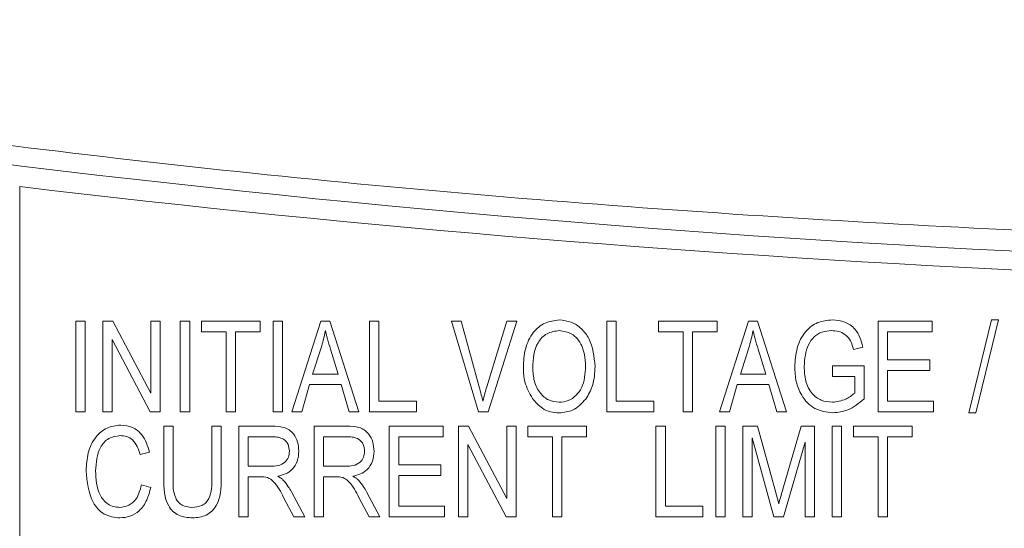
# Model space of a CAD drawing. Header units: inches. Extents: x 2954 to 6480, y 249 to 2776.
# Tile 33 of 105: x 3718.49 to 3732.47, y 1419.27 to 1426.48. Entities that reach past the tile are written whole.
import ezdxf

# ---------------------------------------------------------------- set-up
doc = ezdxf.new("R2010")
doc.units = ezdxf.units.IN
doc.header["$MEASUREMENT"] = 0
doc.layers.add('PWR_0300HP', color=7, linetype='Continuous')

# ---------------------------------------------------------------- blocks, each defined once
blk = doc.blocks.new('SSW07_FRAME 4')
at = {"lineweight": 9}
for p, q in [((33.3451, 31.9737), (33.3451, 28.8812)), ((33.5042, 31.3352), (33.5042, 31.5921)), ((33.5042, 31.5921), (33.5309, 31.5921)), ((33.5309, 31.5921), (33.5309, 31.3352)), ((33.5809, 31.3352), (33.5809, 31.5921)), ((33.5809, 31.5921), (33.6093, 31.5921)), ((33.6093, 31.5921), (33.7176, 31.3874)), ((33.7176, 31.3874), (33.7176, 31.5921)), ((33.7176, 31.5921), (33.7443, 31.5921)), ((33.7443, 31.5921), (33.7443, 31.3352)), ((33.801, 31.3352), (33.801, 31.5921)), ((33.801, 31.5921), (33.8277, 31.5921)), ((33.8277, 31.5921), (33.8277, 31.3352)), ((33.8611, 31.5621), (33.8611, 31.5921)), ((33.8611, 31.5921), (34.0278, 31.5921)), ((34.0278, 31.5921), (34.0278, 31.5621)), ((34.0645, 31.5921), (34.0912, 31.5921)), ((34.0645, 31.3352), (34.0645, 31.5921)), ((34.0912, 31.5921), (34.0912, 31.3352)), ((34.1179, 31.3352), (34.1999, 31.5921)), ((34.1999, 31.5921), (34.2259, 31.5921)), ((34.2259, 31.5921), (34.308, 31.3352)), ((34.338, 31.3352), (34.338, 31.5921)), ((34.338, 31.5921), (34.3647, 31.5921)), ((34.3647, 31.5921), (34.3647, 31.3653)), ((34.6476, 31.3352), (34.5707, 31.5921)), ((34.5707, 31.5921), (34.5982, 31.5921)), ((34.5982, 31.5921), (34.6496, 31.4058)), ((34.6712, 31.4058), (34.7283, 31.5921)), ((34.756, 31.5921), (34.6751, 31.3352)), ((34.7283, 31.5921), (34.756, 31.5921)), ((35.0118, 31.3352), (35.0118, 31.5921)), ((35.0118, 31.5921), (35.0385, 31.5921)), ((35.0385, 31.5921), (35.0385, 31.3653)), ((35.1586, 31.5921), (35.3253, 31.5921)), ((35.1586, 31.5621), (35.1586, 31.5921)), ((35.3253, 31.5921), (35.3253, 31.5621)), ((35.332, 31.3352), (35.4141, 31.5921)), ((35.4141, 31.5921), (35.4401, 31.5921)), ((35.4401, 31.5921), (35.5221, 31.3352)), ((35.7823, 31.3352), (35.7823, 31.5921)), ((35.7823, 31.5921), (35.9357, 31.5921)), ((35.9357, 31.5921), (35.9357, 31.5621)), ((36.0396, 31.3319), (36.1037, 31.5954)), ((36.1242, 31.5954), (36.06, 31.3319)), ((36.1037, 31.5954), (36.1242, 31.5954)), ((33.9311, 31.5621), (33.8611, 31.5621)), ((33.9311, 31.3352), (33.9311, 31.5621)), ((34.0278, 31.5621), (33.9578, 31.5621)), ((33.9578, 31.5621), (33.9578, 31.3352)), ((35.2286, 31.5621), (35.1586, 31.5621)), ((35.2286, 31.3352), (35.2286, 31.5621)), ((35.2553, 31.5621), (35.2553, 31.3352)), ((35.3253, 31.5621), (35.2553, 31.5621)), ((35.809, 31.5621), (35.809, 31.482)), ((35.9357, 31.5621), (35.809, 31.5621)), ((33.7158, 31.3352), (33.6076, 31.5397)), ((33.6076, 31.5397), (33.6076, 31.3352)), ((34.201, 31.5167), (34.1768, 31.442)), ((34.249, 31.442), (34.2276, 31.5125)), ((35.4151, 31.5167), (35.391, 31.442)), ((35.4631, 31.442), (35.4417, 31.5125)), ((35.7389, 31.5187), (35.7123, 31.512)), ((35.809, 31.482), (35.9291, 31.482)), ((35.9291, 31.482), (35.9291, 31.452)), ((35.6522, 31.4353), (35.6522, 31.4653)), ((35.6522, 31.4653), (35.7423, 31.4653)), ((35.7423, 31.4653), (35.7423, 31.3713)), ((35.9291, 31.452), (35.809, 31.452)), ((35.809, 31.452), (35.809, 31.3653)), ((34.1768, 31.442), (34.249, 31.442)), ((35.391, 31.442), (35.4631, 31.442)), ((35.7156, 31.4353), (35.6522, 31.4353)), ((35.7156, 31.3882), (35.7156, 31.4353)), ((34.1681, 31.412), (34.1457, 31.3352)), ((34.2578, 31.412), (34.1681, 31.412)), ((34.2803, 31.3352), (34.2578, 31.412)), ((35.3822, 31.412), (35.3598, 31.3352)), ((35.472, 31.412), (35.3822, 31.412)), ((35.4944, 31.3352), (35.472, 31.412)), ((34.3647, 31.3653), (34.4715, 31.3653)), ((34.4715, 31.3653), (34.4715, 31.3352)), ((35.0385, 31.3653), (35.1452, 31.3653)), ((35.1452, 31.3653), (35.1452, 31.3352)), ((35.809, 31.3653), (35.9391, 31.3653)), ((35.9391, 31.3653), (35.9391, 31.3352)), ((33.5309, 31.3352), (33.5042, 31.3352)), ((33.6076, 31.3352), (33.5809, 31.3352)), ((33.7443, 31.3352), (33.7158, 31.3352)), ((33.8277, 31.3352), (33.801, 31.3352)), ((33.9578, 31.3352), (33.9311, 31.3352)), ((34.0912, 31.3352), (34.0645, 31.3352)), ((34.1457, 31.3352), (34.1179, 31.3352)), ((34.308, 31.3352), (34.2803, 31.3352)), ((34.4715, 31.3352), (34.338, 31.3352)), ((34.6751, 31.3352), (34.6476, 31.3352)), ((35.1452, 31.3352), (35.0118, 31.3352)), ((35.2553, 31.3352), (35.2286, 31.3352)), ((35.3598, 31.3352), (35.332, 31.3352)), ((35.5221, 31.3352), (35.4944, 31.3352)), ((35.9391, 31.3352), (35.7823, 31.3352)), ((36.06, 31.3319), (36.0396, 31.3319)), ((33.7539, 31.1463), (33.7539, 31.2941)), ((33.7539, 31.2941), (33.7806, 31.2941)), ((33.7806, 31.2941), (33.7806, 31.1461)), ((33.8907, 31.2941), (33.9174, 31.2941)), ((33.8907, 31.1461), (33.8907, 31.2941)), ((33.9174, 31.2941), (33.9174, 31.1463)), ((33.9674, 31.0372), (33.9674, 31.2941)), ((33.9674, 31.2941), (34.0617, 31.2941)), ((34.1809, 31.0372), (34.1809, 31.2941)), ((34.1809, 31.2941), (34.2752, 31.2941)), ((34.3943, 31.0372), (34.3943, 31.2941)), ((34.3943, 31.2941), (34.5478, 31.2941)), ((34.5478, 31.2941), (34.5478, 31.264)), ((34.5911, 31.2941), (34.6195, 31.2941)), ((34.5911, 31.0372), (34.5911, 31.2941)), ((34.6195, 31.2941), (34.7279, 31.0893)), ((34.7279, 31.2941), (34.7546, 31.2941)), ((34.7279, 31.0893), (34.7279, 31.2941)), ((34.7546, 31.2941), (34.7546, 31.0372)), ((34.7879, 31.2941), (34.9547, 31.2941)), ((34.7879, 31.264), (34.7879, 31.2941)), ((34.9547, 31.2941), (34.9547, 31.264)), ((35.1515, 31.0372), (35.1515, 31.2941)), ((35.1515, 31.2941), (35.1782, 31.2941)), ((35.1782, 31.2941), (35.1782, 31.0672)), ((35.3216, 31.2941), (35.3483, 31.2941)), ((35.3216, 31.0372), (35.3216, 31.2941)), ((35.3483, 31.2941), (35.3483, 31.0372)), ((35.3983, 31.0372), (35.3983, 31.2941)), ((35.3983, 31.2941), (35.4401, 31.2941)), ((35.4401, 31.2941), (35.49, 31.1122)), ((35.5117, 31.1154), (35.564, 31.2941)), ((35.564, 31.2941), (35.6018, 31.2941)), ((35.6018, 31.2941), (35.6018, 31.0372)), ((35.6518, 31.0372), (35.6518, 31.2941)), ((35.6518, 31.2941), (35.6785, 31.2941)), ((35.6785, 31.2941), (35.6785, 31.0372)), ((35.7118, 31.264), (35.7118, 31.2941)), ((35.7118, 31.2941), (35.8786, 31.2941)), ((35.8786, 31.2941), (35.8786, 31.264)), ((34.0636, 31.264), (33.9941, 31.264)), ((33.9941, 31.264), (33.9941, 31.1807)), ((34.2771, 31.264), (34.2075, 31.264)), ((34.2075, 31.264), (34.2075, 31.1807)), ((34.5478, 31.264), (34.421, 31.264)), ((34.421, 31.264), (34.421, 31.184)), ((34.858, 31.264), (34.7879, 31.264)), ((34.858, 31.0372), (34.858, 31.264)), ((34.8846, 31.264), (34.8846, 31.0372)), ((34.9547, 31.264), (34.8846, 31.264)), ((35.4861, 31.0372), (35.425, 31.2614)), ((35.425, 31.2614), (35.425, 31.0372)), ((35.7819, 31.264), (35.7118, 31.264)), ((35.7819, 31.0372), (35.7819, 31.264)), ((35.8086, 31.264), (35.8086, 31.0372)), ((35.8786, 31.264), (35.8086, 31.264)), ((34.726, 31.0372), (34.6178, 31.2417)), ((34.6178, 31.2417), (34.6178, 31.0372)), ((35.5751, 31.2492), (35.5134, 31.0372)), ((35.5751, 31.0372), (35.5751, 31.2492)), ((33.7139, 31.2207), (33.6872, 31.214)), ((33.9941, 31.1807), (34.0567, 31.1807)), ((34.2075, 31.1807), (34.2701, 31.1807)), ((34.421, 31.184), (34.5411, 31.184)), ((34.5411, 31.184), (34.5411, 31.154)), ((34.0281, 31.1506), (33.9941, 31.1506)), ((33.9941, 31.1506), (33.9941, 31.0372)), ((34.2416, 31.1506), (34.2075, 31.1506)), ((34.2075, 31.1506), (34.2075, 31.0372)), ((34.5411, 31.154), (34.421, 31.154)), ((34.421, 31.154), (34.421, 31.0672)), ((33.6905, 31.1273), (33.7172, 31.1206)), ((35.49, 31.1122), (35.5, 31.0742)), ((34.1238, 31.0372), (34.0942, 31.0922)), ((34.1166, 31.1074), (34.1542, 31.0372)), ((34.3373, 31.0372), (34.3077, 31.0922)), ((34.3301, 31.1074), (34.3676, 31.0372)), ((34.421, 31.0672), (34.5511, 31.0672)), ((34.5511, 31.0672), (34.5511, 31.0372)), ((35.1782, 31.0672), (35.2849, 31.0672)), ((35.2849, 31.0672), (35.2849, 31.0372)), ((33.9941, 31.0372), (33.9674, 31.0372)), ((34.1542, 31.0372), (34.1238, 31.0372)), ((34.2075, 31.0372), (34.1809, 31.0372)), ((34.3676, 31.0372), (34.3373, 31.0372)), ((34.5511, 31.0372), (34.3943, 31.0372)), ((34.6178, 31.0372), (34.5911, 31.0372)), ((34.7546, 31.0372), (34.726, 31.0372)), ((34.8846, 31.0372), (34.858, 31.0372)), ((35.2849, 31.0372), (35.1515, 31.0372)), ((35.3483, 31.0372), (35.3216, 31.0372)), ((35.425, 31.0372), (35.3983, 31.0372)), ((35.5134, 31.0372), (35.4861, 31.0372)), ((35.6018, 31.0372), (35.5751, 31.0372)), ((35.6785, 31.0372), (35.6518, 31.0372)), ((35.8086, 31.0372), (35.7819, 31.0372))]:
    blk.add_line(p, q, dxfattribs=at)
for centre, radius, start, end in [((38.1775, 71.802), 40.062, 259.21874, 278.25917), ((38.1053, 71.8517), 40.1611, 263.1929, 271.62003)]:
    blk.add_arc(centre, radius, start, end, dxfattribs=at)
for points, knots in [([(30.8827, 32.4511), (31.7798, 32.3078), (33.5738, 32.0212), (36.3347, 31.8139), (39.1315, 31.7803), (41.6007, 31.924), (43.7086, 32.1581), (44.8708, 32.3514), (45.4527, 32.4481)], [0, 0, 0, 0, 0.186764, 0.373521, 0.565573, 0.757627, 0.878644, 1, 1, 1, 1]), ([(34.775, 31.4603), (34.7758, 31.4781), (34.7775, 31.5135), (34.799, 31.5593), (34.8349, 31.5903), (34.8629, 31.5937), (34.8769, 31.5954)], [0, 0, 0, 0, 0.281103, 0.560661, 0.780475, 1, 1, 1, 1]), ([(34.8769, 31.5954), (34.8885, 31.5942), (34.9117, 31.5917), (34.9414, 31.5717), (34.9721, 31.5306), (34.9758, 31.4911), (34.9785, 31.4634)], [0, 0, 0, 0, 0.186963, 0.373994, 0.561257, 1, 1, 1, 1]), ([(35.5455, 31.4625), (35.5467, 31.4804), (35.549, 31.5162), (35.5718, 31.5622), (35.6097, 31.5916), (35.638, 31.5942), (35.6522, 31.5954)], [0, 0, 0, 0, 0.280867, 0.56075, 0.779987, 1, 1, 1, 1]), ([(35.6522, 31.5954), (35.6641, 31.5944), (35.6879, 31.5925), (35.7249, 31.567), (35.7336, 31.537), (35.7389, 31.5187)], [0, 0, 0, 0, 0.281055, 0.561325, 1, 1, 1, 1]), ([(34.213, 31.5653), (34.2112, 31.5562), (34.208, 31.5397), (34.2032, 31.5238), (34.201, 31.5167)], [0, 0, 0, 0, 0.559979, 1, 1, 1, 1]), ([(34.2276, 31.5125), (34.2246, 31.5223), (34.2193, 31.5398), (34.2149, 31.5575), (34.213, 31.5653)], [0, 0, 0, 0, 0.560004, 1, 1, 1, 1]), ([(34.8771, 31.5654), (34.8649, 31.5637), (34.8404, 31.5602), (34.8051, 31.5221), (34.803, 31.4847), (34.8017, 31.4599)], [0, 0, 0, 0, 0.249831, 0.500074, 1, 1, 1, 1]), ([(34.9406, 31.5222), (34.937, 31.5289), (34.9297, 31.5422), (34.9084, 31.5603), (34.889, 31.5635), (34.8771, 31.5654)], [0, 0, 0, 0, 0.281044, 0.562044, 1, 1, 1, 1]), ([(35.4271, 31.5653), (35.4253, 31.5562), (35.4221, 31.5397), (35.4173, 31.5238), (35.4151, 31.5167)], [0, 0, 0, 0, 0.559984, 1, 1, 1, 1]), ([(35.4417, 31.5125), (35.4387, 31.5223), (35.4334, 31.5398), (35.429, 31.5575), (35.4271, 31.5653)], [0, 0, 0, 0, 0.559997, 1, 1, 1, 1]), ([(35.6497, 31.5654), (35.6407, 31.5647), (35.6226, 31.5633), (35.599, 31.5484), (35.5764, 31.5156), (35.5739, 31.485), (35.5722, 31.4636)], [0, 0, 0, 0, 0.187134, 0.373764, 0.56092, 1, 1, 1, 1]), ([(35.7123, 31.512), (35.7101, 31.5202), (35.7057, 31.5365), (35.6897, 31.5549), (35.6696, 31.564), (35.6563, 31.5649), (35.6497, 31.5654)], [0, 0, 0, 0, 0.280845, 0.559305, 0.779556, 1, 1, 1, 1]), ([(34.9518, 31.4642), (34.9513, 31.4754), (34.9505, 31.4953), (34.9436, 31.514), (34.9406, 31.5222)], [0, 0, 0, 0, 0.559941, 1, 1, 1, 1]), ([(34.801, 31.3722), (34.7924, 31.3876), (34.777, 31.4151), (34.7756, 31.4465), (34.775, 31.4603)], [0, 0, 0, 0, 0.559096, 1, 1, 1, 1]), ([(34.8017, 31.4599), (34.8023, 31.4469), (34.8037, 31.4211), (34.82, 31.3882), (34.846, 31.3658), (34.8664, 31.3632), (34.8765, 31.3619)], [0, 0, 0, 0, 0.2809863, 0.5604758, 0.7804634, 1, 1, 1, 1]), ([(34.8765, 31.3619), (34.8854, 31.3628), (34.9033, 31.3646), (34.9255, 31.3807), (34.9486, 31.4124), (34.9505, 31.4428), (34.9518, 31.4642)], [0, 0, 0, 0, 0.186803, 0.373641, 0.560758, 1, 1, 1, 1]), ([(34.9785, 31.4634), (34.9776, 31.4449), (34.9761, 31.412), (34.9596, 31.3836), (34.9523, 31.3712)], [0, 0, 0, 0, 0.5602917, 1, 1, 1, 1]), ([(35.654, 31.3319), (35.636, 31.3343), (35.6002, 31.339), (35.5642, 31.3774), (35.5476, 31.4204), (35.5462, 31.4484), (35.5455, 31.4625)], [0, 0, 0, 0, 0.279075, 0.557978, 0.778752, 1, 1, 1, 1]), ([(35.5722, 31.4636), (35.5728, 31.4499), (35.574, 31.4225), (35.5907, 31.387), (35.62, 31.3651), (35.6416, 31.363), (35.6524, 31.3619)], [0, 0, 0, 0, 0.28114, 0.560307, 0.780005, 1, 1, 1, 1]), ([(34.6496, 31.4058), (34.6516, 31.3982), (34.6552, 31.3848), (34.6585, 31.3712), (34.6599, 31.3653)], [0, 0, 0, 0, 0.560014, 1, 1, 1, 1]), ([(34.6599, 31.3653), (34.6619, 31.3729), (34.6654, 31.3864), (34.6694, 31.3999), (34.6712, 31.4058)], [0, 0, 0, 0, 0.559997, 1, 1, 1, 1]), ([(34.8767, 31.3319), (34.8684, 31.3325), (34.8517, 31.3336), (34.8237, 31.3457), (34.8096, 31.3622), (34.801, 31.3722)], [0, 0, 0, 0, 0.280493, 0.560782, 1, 1, 1, 1]), ([(34.9523, 31.3712), (34.9407, 31.3586), (34.92, 31.3362), (34.89, 31.3332), (34.8767, 31.3319)], [0, 0, 0, 0, 0.5590743, 1, 1, 1, 1]), ([(35.6524, 31.3619), (35.6655, 31.3638), (35.689, 31.3671), (35.7075, 31.3817), (35.7156, 31.3882)], [0, 0, 0, 0, 0.5592961, 1, 1, 1, 1]), ([(35.7423, 31.3713), (35.7278, 31.3592), (35.7019, 31.3376), (35.6686, 31.3336), (35.654, 31.3319)], [0, 0, 0, 0, 0.560227, 1, 1, 1, 1]), ([(33.5338, 31.1674), (33.5347, 31.1845), (33.5364, 31.2186), (33.5569, 31.2628), (33.5916, 31.2925), (33.6185, 31.2958), (33.632, 31.2974)], [0, 0, 0, 0, 0.281038, 0.560859, 0.780439, 1, 1, 1, 1]), ([(33.632, 31.2974), (33.6434, 31.2961), (33.6663, 31.2935), (33.6994, 31.2662), (33.7084, 31.2379), (33.7139, 31.2207)], [0, 0, 0, 0, 0.280102, 0.56018, 1, 1, 1, 1]), ([(34.0617, 31.2941), (34.073, 31.294), (34.0954, 31.294), (34.1228, 31.2759), (34.1356, 31.2495), (34.1369, 31.232), (34.1375, 31.2233)], [0, 0, 0, 0, 0.281486, 0.558263, 0.778927, 1, 1, 1, 1]), ([(34.2752, 31.2941), (34.2865, 31.294), (34.3088, 31.294), (34.3363, 31.2759), (34.3491, 31.2495), (34.3503, 31.232), (34.351, 31.2233)], [0, 0, 0, 0, 0.2814968, 0.5582611, 0.7789291, 1, 1, 1, 1]), ([(33.6309, 31.2674), (33.6192, 31.2659), (33.6018, 31.2638), (33.5839, 31.2486), (33.5642, 31.2202), (33.5621, 31.1908), (33.5605, 31.1674)], [0, 0, 0, 0, 0.249468, 0.375136, 0.50096, 1, 1, 1, 1]), ([(33.6872, 31.214), (33.6849, 31.2216), (33.6802, 31.2366), (33.6673, 31.2549), (33.6495, 31.2659), (33.6371, 31.2669), (33.6309, 31.2674)], [0, 0, 0, 0, 0.280768, 0.560434, 0.780015, 1, 1, 1, 1]), ([(34.1108, 31.2231), (34.1102, 31.2298), (34.109, 31.2432), (34.0955, 31.2576), (34.0792, 31.2634), (34.0688, 31.2638), (34.0636, 31.264)], [0, 0, 0, 0, 0.279825, 0.558115, 0.778743, 1, 1, 1, 1]), ([(34.3243, 31.2231), (34.3237, 31.2298), (34.3224, 31.2432), (34.309, 31.2576), (34.2927, 31.2634), (34.2823, 31.2638), (34.2771, 31.264)], [0, 0, 0, 0, 0.279819, 0.558103, 0.778726, 1, 1, 1, 1]), ([(34.0567, 31.1807), (34.064, 31.1808), (34.0787, 31.181), (34.0981, 31.1896), (34.1092, 31.2058), (34.1103, 31.2174), (34.1108, 31.2231)], [0, 0, 0, 0, 0.281448, 0.559848, 0.779717, 1, 1, 1, 1]), ([(34.1375, 31.2233), (34.1368, 31.2137), (34.1355, 31.1945), (34.1205, 31.171), (34.0995, 31.1573), (34.0848, 31.154), (34.0775, 31.1523)], [0, 0, 0, 0, 0.280211, 0.559211, 0.779346, 1, 1, 1, 1]), ([(34.2701, 31.1807), (34.2775, 31.1808), (34.2921, 31.181), (34.3116, 31.1896), (34.3227, 31.2058), (34.3238, 31.2174), (34.3243, 31.2231)], [0, 0, 0, 0, 0.281448, 0.559848, 0.779717, 1, 1, 1, 1]), ([(34.351, 31.2233), (34.3503, 31.2137), (34.3489, 31.1945), (34.334, 31.171), (34.313, 31.1573), (34.2983, 31.154), (34.2909, 31.1523)], [0, 0, 0, 0, 0.280211, 0.559211, 0.779346, 1, 1, 1, 1]), ([(33.6296, 31.0339), (33.614, 31.0357), (33.5905, 31.0385), (33.5666, 31.0588), (33.5403, 31.0969), (33.5367, 31.1361), (33.5338, 31.1674)], [0, 0, 0, 0, 0.2493637, 0.3750178, 0.5009165, 1, 1, 1, 1]), ([(33.5605, 31.1674), (33.5615, 31.1437), (33.5632, 31.1081), (33.59, 31.0752), (33.6113, 31.0651), (33.6229, 31.0643), (33.6287, 31.0639)], [0, 0, 0, 0, 0.499505, 0.748864, 0.874363, 1, 1, 1, 1]), ([(33.836, 31.0339), (33.8225, 31.035), (33.8023, 31.0366), (33.7795, 31.0516), (33.7551, 31.084), (33.7545, 31.1186), (33.7539, 31.1463)], [0, 0, 0, 0, 0.250008, 0.375506, 0.500953, 1, 1, 1, 1]), ([(33.7806, 31.1461), (33.7803, 31.1267), (33.78, 31.1025), (33.7952, 31.0784), (33.8102, 31.0665), (33.8245, 31.0649), (33.834, 31.0639)], [0, 0, 0, 0, 0.499916, 0.625406, 0.750808, 1, 1, 1, 1]), ([(33.834, 31.0639), (33.8437, 31.0646), (33.8584, 31.0656), (33.8749, 31.0766), (33.8907, 31.1014), (33.8907, 31.1262), (33.8907, 31.1461)], [0, 0, 0, 0, 0.249742, 0.374968, 0.500123, 1, 1, 1, 1]), ([(33.9174, 31.1463), (33.9169, 31.1187), (33.9162, 31.0843), (33.8915, 31.0526), (33.8696, 31.037), (33.8494, 31.0351), (33.836, 31.0339)], [0, 0, 0, 0, 0.498954, 0.624529, 0.750129, 1, 1, 1, 1]), ([(34.0942, 31.0922), (34.0864, 31.1082), (34.0756, 31.1304), (34.0493, 31.1503), (34.0352, 31.1505), (34.0281, 31.1506)], [0, 0, 0, 0, 0.5609501, 0.7797506, 1, 1, 1, 1]), ([(34.0775, 31.1523), (34.0808, 31.1504), (34.0869, 31.147), (34.092, 31.1424), (34.0942, 31.1403)], [0, 0, 0, 0, 0.560188, 1, 1, 1, 1]), ([(34.0942, 31.1403), (34.0989, 31.1345), (34.1072, 31.1241), (34.1137, 31.1125), (34.1166, 31.1074)], [0, 0, 0, 0, 0.559963, 1, 1, 1, 1]), ([(34.3077, 31.0922), (34.2999, 31.1082), (34.289, 31.1304), (34.2628, 31.1503), (34.2487, 31.1505), (34.2416, 31.1506)], [0, 0, 0, 0, 0.560943, 0.779754, 1, 1, 1, 1]), ([(34.2909, 31.1523), (34.2943, 31.1504), (34.3004, 31.147), (34.3055, 31.1424), (34.3077, 31.1403)], [0, 0, 0, 0, 0.560188, 1, 1, 1, 1]), ([(34.3077, 31.1403), (34.3124, 31.1345), (34.3207, 31.1241), (34.3272, 31.1125), (34.3301, 31.1074)], [0, 0, 0, 0, 0.559963, 1, 1, 1, 1]), ([(33.6287, 31.0639), (33.6378, 31.0651), (33.656, 31.0674), (33.6813, 31.0905), (33.687, 31.1133), (33.6905, 31.1273)], [0, 0, 0, 0, 0.279783, 0.559844, 1, 1, 1, 1]), ([(33.7172, 31.1206), (33.7141, 31.1084), (33.7078, 31.084), (33.6875, 31.0544), (33.6593, 31.0365), (33.6395, 31.0348), (33.6296, 31.0339)], [0, 0, 0, 0, 0.280752, 0.560294, 0.780036, 1, 1, 1, 1]), ([(35.5, 31.0742), (35.5022, 31.0819), (35.5059, 31.0956), (35.5099, 31.1093), (35.5117, 31.1154)], [0, 0, 0, 0, 0.559995, 1, 1, 1, 1])]:
    blk.add_open_spline(points, degree=3, knots=knots, dxfattribs=at)

msp = doc.modelspace()

# ---------------------------------------------------------------- block references
at = {"layer": 'PWR_0300HP', "xscale": 5, "yscale": 5, "zscale": 5}
msp.add_blockref('SSW07_FRAME 4', (3551.769, 1264.246), dxfattribs=at)

doc.saveas('drawing.dxf')
